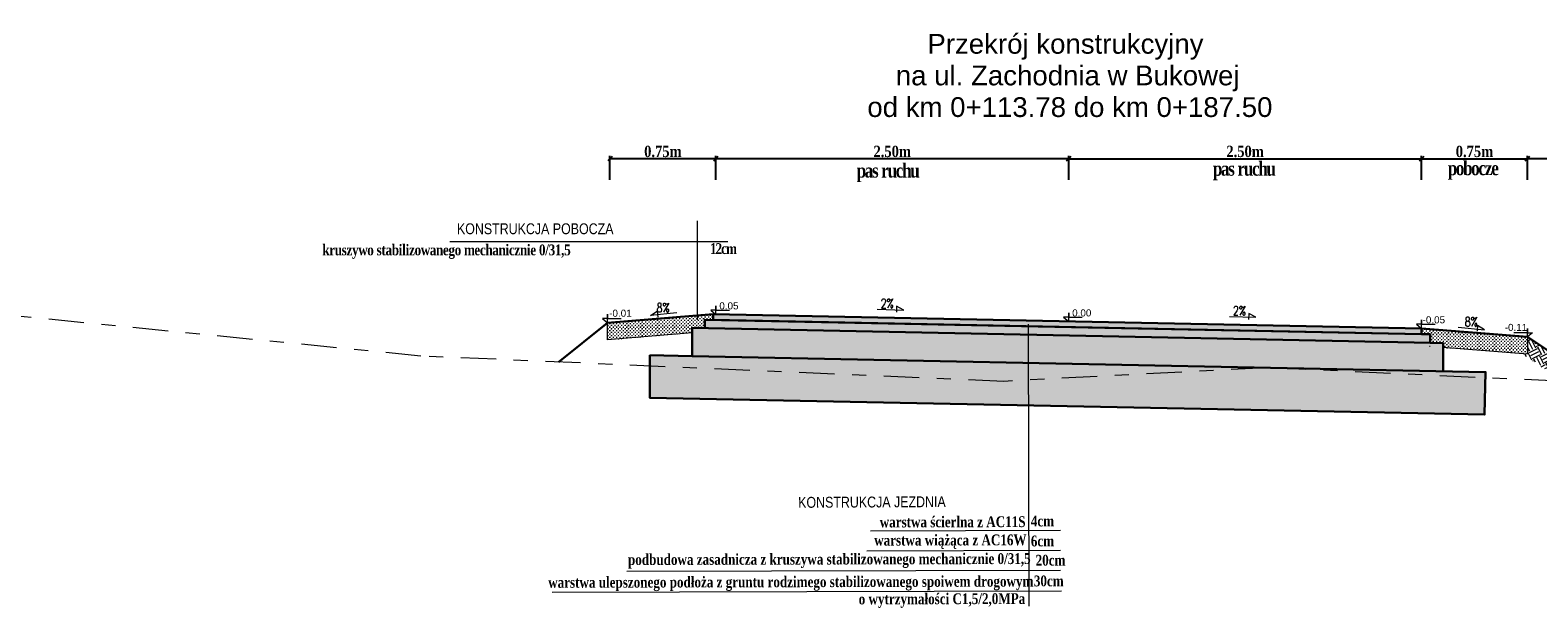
# Model space of a CAD drawing. Header units: metres. Extents: x 7443217.8 to 7443294, y 5637144.8 to 5637207.3.
# Tile 21 of 23: x 7443274 to 7443284.7, y 5637184.4 to 5637188.5. Entities that reach past the tile are written whole.
import ezdxf
from ezdxf.enums import TextEntityAlignment as Align

# ---------------------------------------------------------------- set-up
doc = ezdxf.new("R2010")
doc.units = ezdxf.units.M
for name, pattern in [('AUSGEZOGEN', [0]), ('CIĄGŁA', [0]), ('DASHDOT2', [0.5, 0.25, -0.125, 0, -0.125])]:
    doc.linetypes.add(name, pattern=pattern)
doc.layers.get('Defpoints').update_dxf_attribs({"true_color": 0x999999})
for name, color, linetype, lineweight in [('+wymiar', 7, 'Continuous', 9), ('cienko', 7, 'CIĄGŁA', 30), ('F00000', 7, 'AUSGEZOGEN', 13), ('Wymiary', 7, 'Continuous', 15)]:
    doc.layers.add(name, color=color, linetype=linetype, lineweight=lineweight)
for name, color, linetype in [('3_p', 7, 'Continuous'), ('__pp22', 7, 'Continuous'), ('K_wymiar', 7, 'Continuous')]:
    doc.layers.add(name, color=color, linetype=linetype)
doc.styles.add('romans1', font='timesbd.ttf', dxfattribs={"width": 0.85})
doc.styles.add('style1', font='romans.shx', dxfattribs={"width": 0.75, "height": 7})
doc.styles.add('style4', font='arial.ttf', dxfattribs={"height": 21})
doc.dimstyles.new('magda 25', dxfattribs={"dimtxt": 0.08, "dimasz": 0.03, "dimexe": 0.02, "dimexo": 0, "dimgap": 0.01, "dimtad": 1, "dimzin": 0, "dimdsep": 46, "dimtxsty": 'romans1', "dimblk": 'OBLIQUE', "dimcen": 0.09, "dimazin": 0, "dimtfac": 1, "dimtmove": 0, "dimatfit": 2, "dimldrblk": 'OBLIQUE', "dimfxl": 0.15, "dimfxlon": 1, "dimtolj": 1, "dimtzin": 0, "dimarcsym": 0})

# ---------------------------------------------------------------- blocks, each defined once
blk = doc.blocks.new('_Oblique')
at = {"color": 0, "linetype": 'ByBlock', "lineweight": -2}
blk.add_line((-0.5, -0.5), (0.5, 0.5), dxfattribs=at)
blk = doc.blocks.new('*D889')
at = {"layer": '+wymiar', "color": 0, "lineweight": -2, "transparency": 16777216}
for p, q in [((7443278.132119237, 5637187.46977789), (7443278.132119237, 5637187.639777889)), ((7443278.882119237, 5637187.61977789), (7443278.132119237, 5637187.61977789)), ((7443278.882119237, 5637187.46977789), (7443278.882119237, 5637187.639777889))]:
    blk.add_line(p, q, dxfattribs=at)
at = {"layer": 'Defpoints', "color": 0, "lineweight": 13, "transparency": 16777216}
for p in [(7443278.132119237, 5637187.61977789), (7443278.132119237, 5637186.838317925), (7443278.882119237, 5637186.838317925)]:
    blk.add_point(p, dxfattribs=at)
at = {"layer": '+wymiar', "color": 0, "lineweight": -2, "transparency": 16777216, "xscale": 0.03, "yscale": 0.03, "zscale": 0.03, "rotation": 180}
blk.add_blockref('_Oblique', (7443278.132119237, 5637187.61977789), dxfattribs=at)
at = {"layer": '+wymiar', "color": 0, "lineweight": -2, "transparency": 16777216, "xscale": 0.03, "yscale": 0.03, "zscale": 0.03}
blk.add_blockref('_Oblique', (7443278.882119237, 5637187.61977789), dxfattribs=at)
at = {"layer": '+wymiar', "color": 0, "transparency": 16777216, "insert": (7443278.507119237, 5637187.670587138), "char_height": 0.08, "attachment_point": 5, "style": 'romans1'}
blk.add_mtext('\\A1;0.75m', dxfattribs=at)
blk = doc.blocks.new('*D890')
at = {"layer": '+wymiar', "color": 0, "lineweight": -2, "transparency": 16777216}
for p, q in [((7443281.382119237, 5637187.46977789), (7443281.382119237, 5637187.639777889)), ((7443281.382119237, 5637187.61977789), (7443283.882119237, 5637187.61977789)), ((7443283.882119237, 5637187.46977789), (7443283.882119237, 5637187.639777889))]:
    blk.add_line(p, q, dxfattribs=at)
at = {"layer": 'Defpoints', "color": 0, "lineweight": 13, "transparency": 16777216}
for p in [(7443283.882119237, 5637187.61977789), (7443281.382119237, 5637186.838317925), (7443283.882119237, 5637186.838317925)]:
    blk.add_point(p, dxfattribs=at)
at = {"layer": '+wymiar', "color": 0, "lineweight": -2, "transparency": 16777216, "xscale": 0.03, "yscale": 0.03, "zscale": 0.03, "rotation": 180}
blk.add_blockref('_Oblique', (7443281.382119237, 5637187.61977789), dxfattribs=at)
at = {"layer": '+wymiar', "color": 0, "lineweight": -2, "transparency": 16777216, "xscale": 0.03, "yscale": 0.03, "zscale": 0.03}
blk.add_blockref('_Oblique', (7443283.882119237, 5637187.61977789), dxfattribs=at)
at = {"layer": '+wymiar', "color": 0, "transparency": 16777216, "insert": (7443282.632119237, 5637187.670587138), "char_height": 0.08, "attachment_point": 5, "style": 'romans1'}
blk.add_mtext('\\A1;2.50m', dxfattribs=at)
blk = doc.blocks.new('*D891')
at = {"layer": '+wymiar', "color": 0, "lineweight": -2, "transparency": 16777216}
for p, q in [((7443283.882119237, 5637187.46977789), (7443283.882119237, 5637187.639777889)), ((7443283.882119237, 5637187.61977789), (7443284.632119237, 5637187.61977789)), ((7443284.632119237, 5637187.46977789), (7443284.632119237, 5637187.639777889))]:
    blk.add_line(p, q, dxfattribs=at)
at = {"layer": 'Defpoints', "color": 0, "lineweight": 13, "transparency": 16777216}
for p in [(7443284.632119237, 5637187.61977789), (7443283.882119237, 5637186.838317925), (7443284.632119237, 5637186.838317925)]:
    blk.add_point(p, dxfattribs=at)
at = {"layer": '+wymiar', "color": 0, "lineweight": -2, "transparency": 16777216, "xscale": 0.03, "yscale": 0.03, "zscale": 0.03, "rotation": 180}
blk.add_blockref('_Oblique', (7443283.882119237, 5637187.61977789), dxfattribs=at)
at = {"layer": '+wymiar', "color": 0, "lineweight": -2, "transparency": 16777216, "xscale": 0.03, "yscale": 0.03, "zscale": 0.03}
blk.add_blockref('_Oblique', (7443284.632119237, 5637187.61977789), dxfattribs=at)
at = {"layer": '+wymiar', "color": 0, "transparency": 16777216, "insert": (7443284.257119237, 5637187.670587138), "char_height": 0.08, "attachment_point": 5, "style": 'romans1'}
blk.add_mtext('\\A1;0.75m', dxfattribs=at)
blk = doc.blocks.new('*D892')
at = {"layer": '+wymiar', "color": 0, "lineweight": -2, "transparency": 16777216}
for p, q in [((7443278.882119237, 5637187.46977789), (7443278.882119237, 5637187.639777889)), ((7443281.382119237, 5637187.61977789), (7443278.882119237, 5637187.61977789)), ((7443281.382119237, 5637187.46977789), (7443281.382119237, 5637187.639777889))]:
    blk.add_line(p, q, dxfattribs=at)
at = {"layer": 'Defpoints', "color": 0, "lineweight": 13, "transparency": 16777216}
for p in [(7443278.882119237, 5637187.61977789), (7443278.882119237, 5637186.838317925), (7443281.382119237, 5637186.838317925)]:
    blk.add_point(p, dxfattribs=at)
at = {"layer": '+wymiar', "color": 0, "lineweight": -2, "transparency": 16777216, "xscale": 0.03, "yscale": 0.03, "zscale": 0.03, "rotation": 180}
blk.add_blockref('_Oblique', (7443278.882119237, 5637187.61977789), dxfattribs=at)
at = {"layer": '+wymiar', "color": 0, "lineweight": -2, "transparency": 16777216, "xscale": 0.03, "yscale": 0.03, "zscale": 0.03}
blk.add_blockref('_Oblique', (7443281.382119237, 5637187.61977789), dxfattribs=at)
at = {"layer": '+wymiar', "color": 0, "transparency": 16777216, "insert": (7443280.132119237, 5637187.670587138), "char_height": 0.08, "attachment_point": 5, "style": 'romans1'}
blk.add_mtext('\\A1;2.50m', dxfattribs=at)
blk = doc.blocks.new('*D894')
at = {"layer": '+wymiar', "color": 0, "lineweight": -2, "transparency": 16777216}
for p, q in [((7443284.632022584, 5637187.469777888), (7443284.632022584, 5637187.639777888)), ((7443285.613437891, 5637187.619777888), (7443284.632022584, 5637187.619777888)), ((7443285.613437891, 5637187.469777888), (7443285.613437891, 5637187.639777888))]:
    blk.add_line(p, q, dxfattribs=at)
at = {"layer": 'Defpoints', "color": 0, "lineweight": 13, "transparency": 16777216}
for p in [(7443284.632022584, 5637187.619777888), (7443284.632022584, 5637186.357834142), (7443285.613437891, 5637185.713187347)]:
    blk.add_point(p, dxfattribs=at)
at = {"layer": '+wymiar', "color": 0, "lineweight": -2, "transparency": 16777216, "xscale": 0.03, "yscale": 0.03, "zscale": 0.03, "rotation": 180}
blk.add_blockref('_Oblique', (7443284.632022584, 5637187.619777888), dxfattribs=at)
at = {"layer": '+wymiar', "color": 0, "lineweight": -2, "transparency": 16777216, "xscale": 0.03, "yscale": 0.03, "zscale": 0.03}
blk.add_blockref('_Oblique', (7443285.613437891, 5637187.619777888), dxfattribs=at)
at = {"layer": '+wymiar', "color": 0, "transparency": 16777216, "insert": (7443285.122730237, 5637187.670702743), "char_height": 0.08, "attachment_point": 5, "style": 'romans1'}
blk.add_mtext('\\A1;zmienne', dxfattribs=at)

msp = doc.modelspace()

# ---------------------------------------------------------------- hatches: boundary and pattern name
at = {"layer": '__pp22', "true_color": 0xc7c8ca}
h = msp.add_hatch(color=9, dxfattribs=at)
h.dxf.hatch_style = 1
h.paths.add_polyline_path([(7443283.88264462, 5637186.38850519), (7443283.882541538, 5637186.417793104), (7443278.86401159, 5637186.518163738), (7443278.863212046, 5637186.478182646), (7443283.881941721, 5637186.377797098), (7443283.881941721, 5637186.387802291)])
at = {"layer": '__pp22'}
h = msp.add_hatch(color=8, dxfattribs=at)
h.dxf.hatch_style = 1
h.paths.add_polyline_path([(7443283.942523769, 5637186.31654436), (7443283.942541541, 5637186.376585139), (7443278.804010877, 5637186.479366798), (7443278.804028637, 5637186.419368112)])
at = {"layer": 'cienko', "lineweight": 9}
h = msp.add_hatch(dxfattribs=at)
h.set_pattern_fill('EARTH', color=9, scale=0.01, angle=26.99999999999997)
h.set_pattern_definition([(26.99999999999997, (28.21165226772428, -5.732656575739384), (0.02775051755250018, 0.08540731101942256), [0.0635, -0.0635]), (26.99999999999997, (28.20084161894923, -5.711439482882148), (0.02775051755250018, 0.08540731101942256), [0.0635, -0.0635]), (26.99999999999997, (28.19003097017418, -5.690222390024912), (0.02775051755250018, 0.08540731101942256), [0.0635, -0.0635]), (116.9999999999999, (28.19349978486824, -5.679546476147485), (-0.08540731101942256, 0.02775051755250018), [0.0635, -0.0635]), (116.9999999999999, (28.21471687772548, -5.668735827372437), (-0.08540731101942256, 0.02775051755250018), [0.0635, -0.0635]), (116.9999999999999, (28.23593397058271, -5.657925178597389), (-0.08540731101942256, 0.02775051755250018), [0.0635, -0.0635])])
h.paths.add_polyline_path([(7443284.632022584, 5637186.357834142), (7443284.632022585, 5637186.237450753), (7443284.591388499, 5637186.24070148), (7443284.888051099, 5637186.042926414), (7443285.118115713, 5637186.033772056)])
h.paths.add_polyline_path([(7443285.118115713, 5637186.033772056), (7443284.888051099, 5637186.042926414), (7443285.577104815, 5637185.58355727), (7443286.063111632, 5637185.58355727), (7443286.098252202, 5637185.618665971), (7443286.013437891, 5637185.703557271), (7443285.613437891, 5637185.703557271)])
at = {"layer": 'F00000'}
h = msp.add_hatch(dxfattribs=at)
h.set_pattern_fill('CROSS', color=8, scale=0.0019, angle=90)
h.set_pattern_definition([(90, (9530.439658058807, -8188.639309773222), (-0.012065, 0.012065), [0.0060325, -0.0180975]), (180, (9530.442674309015, -8188.636293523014), (-0.012065, -0.012065), [0.0060325, -0.0180975])])
h.paths.add_polyline_path([(7443278.714046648, 5637186.421168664), (7443278.807920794, 5637186.419290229), (7443278.804010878, 5637186.479366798), (7443278.863870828, 5637186.478169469), (7443278.86401159, 5637186.518163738), (7443278.114530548, 5637186.458205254), (7443278.114530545, 5637186.337821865), (7443278.714044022, 5637186.385782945)])
h = msp.add_hatch(dxfattribs=at)
h.set_pattern_fill('CROSS', color=8, scale=0.0019, angle=90)
h.set_pattern_definition([(90, (9538.517458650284, -8188.694126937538), (-0.012065, 0.012065), [0.0060325, -0.0180975]), (180, (9538.520474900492, -8188.69111068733), (-0.012065, -0.012065), [0.0060325, -0.0180975])])
h.paths.add_polyline_path([(7443284.035055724, 5637186.113535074), (7443284.035055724, 5637186.314754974), (7443278.71404665, 5637186.421168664), (7443278.714031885, 5637186.222294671), (7443278.88208388, 5637186.217766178), (7443283.881154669, 5637186.11773403)])
h = msp.add_hatch(dxfattribs=at)
h.set_pattern_fill('CROSS', color=8, scale=0.0019, angle=90)
h.set_pattern_definition([(90, (9538.517361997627, -8188.739680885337), (-0.012065, 0.012065), [0.0060325, -0.0180975]), (180, (9538.520378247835, -8188.736664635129), (-0.012065, -0.012065), [0.0060325, -0.0180975])])
h.paths.add_polyline_path([(7443283.882541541, 5637186.417792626), (7443283.882682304, 5637186.377798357), (7443283.94254154, 5637186.37658514), (7443283.94252377, 5637186.316544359), (7443284.035055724, 5637186.314754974), (7443284.035055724, 5637186.285208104), (7443284.632022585, 5637186.237450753), (7443284.632022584, 5637186.357834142)])
h = msp.add_hatch(dxfattribs=at)
h.set_pattern_fill('ANSI33', color=8, scale=0.0081, angle=90)
h.set_pattern_definition([(135, (9538.517458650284, -8188.694126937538), (-0.03637003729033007, -0.03637003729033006), []), (135, (9538.517458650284, -8188.657756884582), (-0.03637003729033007, -0.03637003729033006), [0.0257175, -0.01285875])])
h.paths.add_polyline_path([(7443278.88208388, 5637186.217766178), (7443278.414093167, 5637186.228358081), (7443278.414093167, 5637185.927117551), (7443278.521835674, 5637185.924938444), (7443278.63208388, 5637185.922708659), (7443284.328932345, 5637185.807489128), (7443284.334994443, 5637186.108664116), (7443283.881154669, 5637186.11773403)])

# ---------------------------------------------------------------- linework, layer by layer
at = {"layer": '+wymiar', "flags": 128}
for points in [[(7443278.60555397, 5637186.528141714), (7443278.418707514, 5637186.509534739), (7443278.467620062, 5637186.540063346), (7443278.471532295, 5637186.497889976)], [(7443278.86401159, 5637186.518163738), (7443283.882541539, 5637186.417793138)], [(7443280.026039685, 5637186.553786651), (7443280.213728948, 5637186.548258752), (7443280.162805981, 5637186.575301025), (7443280.161845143, 5637186.532957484)], [(7443282.521227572, 5637186.502465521), (7443282.708916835, 5637186.496937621), (7443282.657993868, 5637186.523979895), (7443282.65703303, 5637186.481636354)], [(7443284.140999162, 5637186.427770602), (7443284.327845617, 5637186.409163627), (7443284.27893307, 5637186.439692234), (7443284.275020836, 5637186.397518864)]]:
    msp.add_lwpolyline(points, dxfattribs=at)
at = {"layer": '3_p', "color": 92, "linetype": 'DASHDOT2', "lineweight": 9}
msp.add_lwpolyline([(7443292.151806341, 5637185.931994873), (7443287.804633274, 5637186.077279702), (7443286.725942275, 5637186.178560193), (7443284.860355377, 5637186.044028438), (7443282.782611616, 5637186.140046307), (7443280.92148425, 5637186.04326126), (7443276.792782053, 5637186.222308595), (7443271.825497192, 5637186.71357932)], dxfattribs=at)
at = {"layer": 'cienko', "lineweight": 5}
for points in [[(7443278.114530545, 5637186.458205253), (7443278.114530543, 5637186.518205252), (7443278.114530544, 5637186.488205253), (7443278.078530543, 5637186.488205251), (7443278.114530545, 5637186.458205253), (7443278.114530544, 5637186.488205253), (7443278.210530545, 5637186.488205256)], [(7443278.114530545, 5637186.458205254), (7443278.114530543, 5637186.518205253), (7443278.114530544, 5637186.488205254), (7443278.078530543, 5637186.488205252), (7443278.114530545, 5637186.458205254), (7443278.114530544, 5637186.488205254), (7443278.210530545, 5637186.488205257)], [(7443278.882272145, 5637186.517798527), (7443278.882272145, 5637186.577798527), (7443278.882272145, 5637186.547798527), (7443278.846272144, 5637186.547798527), (7443278.882272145, 5637186.517798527), (7443278.882272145, 5637186.547798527), (7443278.978272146, 5637186.547798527)], [(7443281.382119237, 5637186.467801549), (7443281.382119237, 5637186.527801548), (7443281.382119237, 5637186.497801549), (7443281.346119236, 5637186.497801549), (7443281.382119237, 5637186.467801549), (7443281.382119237, 5637186.497801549), (7443281.478119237, 5637186.497801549)], [(7443283.882541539, 5637186.417793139), (7443283.882541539, 5637186.477793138), (7443283.882541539, 5637186.447793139), (7443283.846541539, 5637186.447793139), (7443283.882541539, 5637186.417793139), (7443283.882541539, 5637186.447793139), (7443283.97854154, 5637186.447793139)], [(7443284.632022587, 5637186.357834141), (7443284.632022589, 5637186.41783414), (7443284.632022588, 5637186.387834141), (7443284.668022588, 5637186.387834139), (7443284.632022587, 5637186.357834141), (7443284.632022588, 5637186.387834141), (7443284.536022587, 5637186.387834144)], [(7443284.632022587, 5637186.357834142), (7443284.632022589, 5637186.417834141), (7443284.632022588, 5637186.387834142), (7443284.668022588, 5637186.38783414), (7443284.632022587, 5637186.357834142), (7443284.632022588, 5637186.387834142), (7443284.536022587, 5637186.387834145)]]:
    msp.add_lwpolyline(points, dxfattribs=at)
at = {"layer": 'cienko', "flags": 128}
for points in [[(7443278.114530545, 5637186.458205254), (7443278.86401159, 5637186.518163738)], [(7443278.864011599, 5637186.518163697), (7443278.863212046, 5637186.478182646)], [(7443278.864011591, 5637186.518163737), (7443283.882541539, 5637186.417793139)], [(7443278.864011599, 5637186.518163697), (7443283.882541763, 5637186.417804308)], [(7443278.114530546, 5637186.458205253), (7443278.114530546, 5637186.458205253), (7443277.768464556, 5637186.179996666)], [(7443283.945055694, 5637186.316495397), (7443278.71404665, 5637186.421168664), (7443278.714031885, 5637186.222294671), (7443284.334994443, 5637186.108664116)], [(7443283.882681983, 5637186.37778233), (7443278.804010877, 5637186.479366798), (7443278.804028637, 5637186.419368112)], [(7443278.863212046, 5637186.478182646), (7443283.881941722, 5637186.377797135)], [(7443283.882541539, 5637186.417793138), (7443283.882682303, 5637186.377798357), (7443283.942541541, 5637186.376585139), (7443283.942523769, 5637186.31654436), (7443284.035055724, 5637186.314754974), (7443284.035055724, 5637186.113535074)], [(7443284.632022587, 5637186.357834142), (7443283.882541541, 5637186.417792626)], [(7443284.632022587, 5637186.35783414), (7443285.613437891, 5637185.703557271)], [(7443278.714031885, 5637186.222294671), (7443278.414093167, 5637186.228358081)], [(7443278.414093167, 5637186.228358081), (7443278.414093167, 5637185.927117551), (7443284.328932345, 5637185.807489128), (7443284.334994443, 5637186.108664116)]]:
    msp.add_lwpolyline(points, dxfattribs=at)
at = {"layer": 'F00000', "flags": 128}
for points in [[(7443278.86401159, 5637186.518163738), (7443278.114530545, 5637186.458205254)], [(7443278.714044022, 5637186.385782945), (7443278.114530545, 5637186.337821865), (7443278.114530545, 5637186.458205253)], [(7443283.882541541, 5637186.417792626), (7443284.632022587, 5637186.357834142)], [(7443283.938374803, 5637186.292942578), (7443283.942516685, 5637186.292611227)], [(7443284.035055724, 5637186.285208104), (7443284.632022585, 5637186.237450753)]]:
    msp.add_lwpolyline(points, dxfattribs=at)
at = {"layer": 'K_wymiar', "lineweight": 13, "flags": 128}
for points in [[(7443284.632022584, 5637186.357834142), (7443284.632022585, 5637186.237450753)], [(7443284.335055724, 5637186.114727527), (7443284.328932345, 5637185.808713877)]]:
    msp.add_lwpolyline(points, dxfattribs=at)
at = {"layer": 'Wymiary', "ltscale": 0.2}
for p, q in [((7443278.749719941, 5637187.180015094), (7443278.74971994, 5637186.479458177)), ((7443276.997753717, 5637187.034024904), (7443278.968044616, 5637187.034024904)), ((7443281.095667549, 5637186.448282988), (7443281.100677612, 5637184.452043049)), ((7443279.977533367, 5637184.985233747), (7443281.323076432, 5637184.988610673)), ((7443279.950808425, 5637184.84385408), (7443281.323431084, 5637184.847298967)), ((7443278.25110407, 5637184.699233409), (7443281.323785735, 5637184.705987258)), ((7443277.722161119, 5637184.551529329), (7443281.331179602, 5637184.560586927))]:
    msp.add_line(p, q, dxfattribs=at)

# ---------------------------------------------------------------- texts
at = {"lineweight": 5, "style": 'style4'}
for s, p in [('Przekrój konstrukcyjny', (7443281.359070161, 5637188.363186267)), ('na ul. Zachodnia w Bukowej', (7443281.374827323, 5637188.139184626)), ('od km 0+113.78 do km 0+187.50', (7443281.390584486, 5637187.915182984))]:
    msp.add_text(s, height=0.14, dxfattribs=at).set_placement(p, align=Align.CENTER)
at = {"lineweight": 15, "style": 'style1', "width": 0.75}
for s, p in [('2%%%', (7443280.142447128, 5637186.594651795)), ('8%%%', (7443278.554271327, 5637186.565520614)), ('2%%%', (7443282.637635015, 5637186.543330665)), ('8%%%', (7443284.28049609, 5637186.465149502))]:
    msp.add_text(s, height=0.065, dxfattribs=at).set_placement(p, align=Align.MIDDLE_RIGHT)
at = {"color": 7, "style": 'style4'}
for s, rotation, p in [('-0.01', 1.778695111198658e-06, (7443278.12653371, 5637186.500707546)), ('-0.11', 359.9999982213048, (7443284.471417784, 5637186.400336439))]:
    msp.add_text(s, height=0.05, rotation=rotation, dxfattribs=at).set_placement(p)
for s, p in [('0.05', (7443278.906963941, 5637186.552812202)), ('0.00', (7443281.406811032, 5637186.502815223)), ('-0.05', (7443283.889464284, 5637186.454076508))]:
    msp.add_text(s, height=0.05, dxfattribs=at).set_placement(p)
at = {"layer": 'Wymiary', "style": 'romans1', "width": 0.8}
for s, rotation, p in [('warstwa ścierlna z AC11S', 0.1437955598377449, (7443280.043286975, 5637185.008924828)), ('4cm', 0.2875955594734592, (7443281.113999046, 5637185.015878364)), ('warstwa wiążąca z AC16W', 0.1437955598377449, (7443280.00411169, 5637184.880034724)), ('6cm', 0.2875955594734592, (7443281.114131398, 5637184.874565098)), ('podbudowa zasadnicza z kruszywa stabilizowanego mechanicznie 0/31,5', 0.1437955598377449, (7443278.259801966, 5637184.742962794)), ('                            20cm', 0.2875955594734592, (7443280.498625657, 5637184.73498044)), ('warstwa ulepszonego podłoża z gruntu rodzimego stabilizowanego spoiwem drogowym', 0.1437955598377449, (7443277.694564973, 5637184.581578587)), (' 30cm', 0.2875955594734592, (7443281.112263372, 5637184.591477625)), ('o wytrzymałości C1,5/2,0MPa', 0.1437955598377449, (7443279.894276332, 5637184.463932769))]:
    msp.add_text(s, height=0.07678125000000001, rotation=rotation, dxfattribs=at).set_placement(p)
at = {"layer": 'Wymiary', "ltscale": 0.2, "attachment_point": 5, "style": 'romans1'}
for s, insert, char_height in [('\\A1;{\\W0.8;\\T0.85;pas ruchu}', (7443282.621988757, 5637187.533310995), 0.1), ('\\A1;{\\W0.8;\\T0.85;pobocze}', (7443284.244842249, 5637187.536909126), 0.1), ('\\A1;{\\W0.8;\\T0.85;pas ruchu}', (7443280.098384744, 5637187.519945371), 0.1), ('\\A1;{\\fArial Narrow|b0|i0|c238|p34;\\W1;K\\fArial Narrow|b0|i0|c0|p34;ON\\fArial Narrow|b0|i0|c238|p34;STRUK\\fArial Narrow|b0|i0|c0|p34;C\\fArial Narrow|b0|i0|c238|p34;J\\fArial Narrow|b0|i0|c0|p34;A\\fArial Narrow|b0|i0|c238|p34; POBOCZA}', (7443277.602569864, 5637187.123160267), 0.07678125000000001), ('\\A1;{\\W0.8;\\T0.95;kruszywo stabilizowanego mechanicznie 0/31,5}', (7443276.973058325, 5637186.961058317), 0.07678125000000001), ('\\A1;{\\W0.8;\\T0.85;12cm}', (7443278.930542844, 5637186.982525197), 0.07678125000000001)]:
    msp.add_mtext(s, dxfattribs=dict(at, insert=insert, char_height=char_height))
at = {"layer": 'Wymiary', "ltscale": 0.2, "insert": (7443279.988185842, 5637185.188288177), "char_height": 0.07678125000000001, "attachment_point": 5, "rotation": 0.2875955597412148, "style": 'romans1'}
msp.add_mtext('\\A1;{\\fArial Narrow|b0|i0|c238|p34;\\W1;K\\fArial Narrow|b0|i0|c0|p34;ON\\fArial Narrow|b0|i0|c238|p34;STRUK\\fArial Narrow|b0|i0|c0|p34;C\\fArial Narrow|b0|i0|c238|p34;J\\fArial Narrow|b0|i0|c0|p34;A\\fArial Narrow|b0|i0|c238|p34; JEZDNIA}', dxfattribs=at)

# ---------------------------------------------------------------- dimensions: what is measured, and where the dimension line sits
at = {"layer": '+wymiar'}
for p1, p2, distance, picture, middle in [((7443278.882119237, 5637186.838317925), (7443278.132119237, 5637186.838317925), -0.7814599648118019, '*D889', (7443278.507119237, 5637187.670587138)), ((7443281.382119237, 5637186.838317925), (7443278.882119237, 5637186.838317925), -0.7814599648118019, '*D892', (7443280.132119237, 5637187.670587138)), ((7443281.382119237, 5637186.838317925), (7443283.882119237, 5637186.838317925), 0.7814599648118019, '*D890', (7443282.632119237, 5637187.670587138)), ((7443283.882119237, 5637186.838317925), (7443284.632119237, 5637186.838317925), 0.7814599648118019, '*D891', (7443284.257119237, 5637187.670587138))]:
    dim = msp.add_aligned_dim(p1=p1, p2=p2, distance=distance, dimstyle='magda 25', override={"dimpost": 'm'}, dxfattribs=at)
    dim.commit()
    dim.dimension.update_dxf_attribs({"geometry": picture, "text_midpoint": middle})
dim = msp.add_linear_dim(base=(7443284.632022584, 5637187.619777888), p1=(7443285.613437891, 5637185.713187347), p2=(7443284.632022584, 5637186.357834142), angle=180, text='zmienne', dimstyle='magda 25', override={"dimpost": 'm'}, dxfattribs=at)
dim.commit()
dim.dimension.update_dxf_attribs({"geometry": '*D894', "text_midpoint": (7443285.122730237, 5637187.619777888), "dimtype": 160})

doc.saveas('drawing.dxf')
